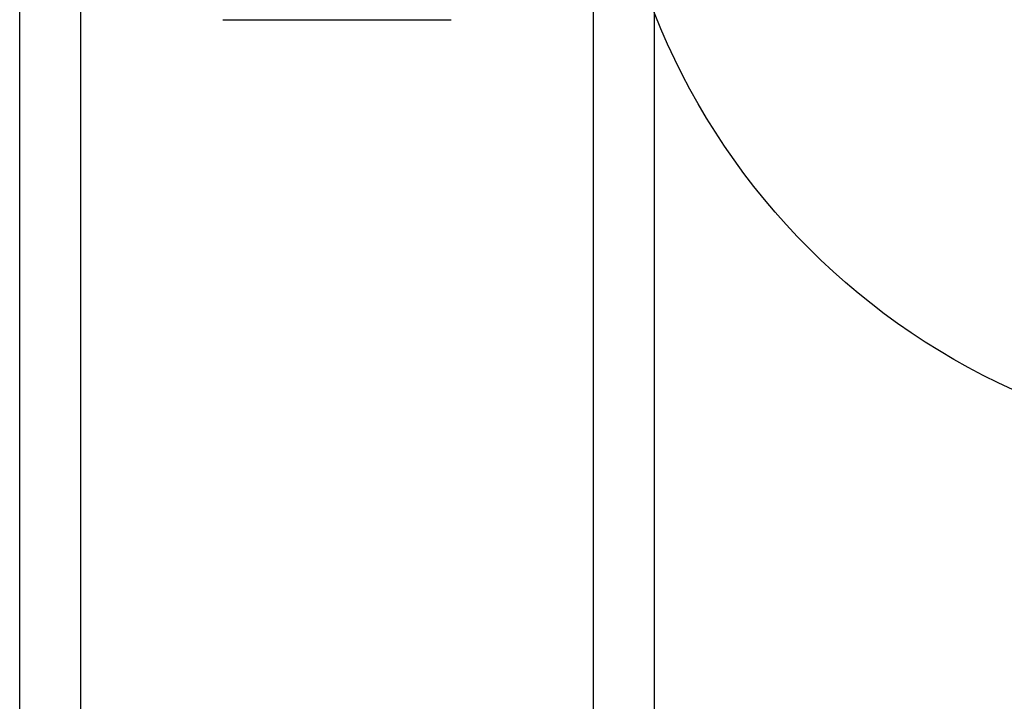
# Model space of a CAD drawing. Header units: inches. Extents: x 3.4 to 95.3, y 5.8 to 50.1.
# Tile 60 of 83: x 20.601 to 21.473, y 35.838 to 36.441. Entities that reach past the tile are written whole.
import ezdxf

# ---------------------------------------------------------------- set-up
doc = ezdxf.new("R2010")
doc.units = ezdxf.units.IN
doc.header["$MEASUREMENT"] = 0
doc.layers.add('Visible Edges(ANSI)', color=7, linetype='Continuous', lineweight=25)
doc.layers.add('Visible Tangent Edges(ANSI)', color=7, linetype='Continuous', lineweight=25)

msp = doc.modelspace()

# ---------------------------------------------------------------- linework, layer by layer
at = {"layer": 'Visible Edges(ANSI)'}
for p, q in [((20.60133, 19.57724), (20.60133, 36.96307)), ((21.16333, 36.44828), (21.16333, 20.09203)), ((20.78118, 36.44142), (20.98347, 36.44142))]:
    msp.add_line(p, q, dxfattribs=at)
msp.add_circle((21.73333, 36.67166), 0.6122, dxfattribs=at)
at = {"layer": 'Visible Tangent Edges(ANSI)'}
for p, q in [((20.65518, 36.96307), (20.65518, 19.57724)), ((21.10948, 19.57724), (21.10948, 36.96307))]:
    msp.add_line(p, q, dxfattribs=at)

doc.saveas('drawing.dxf')
